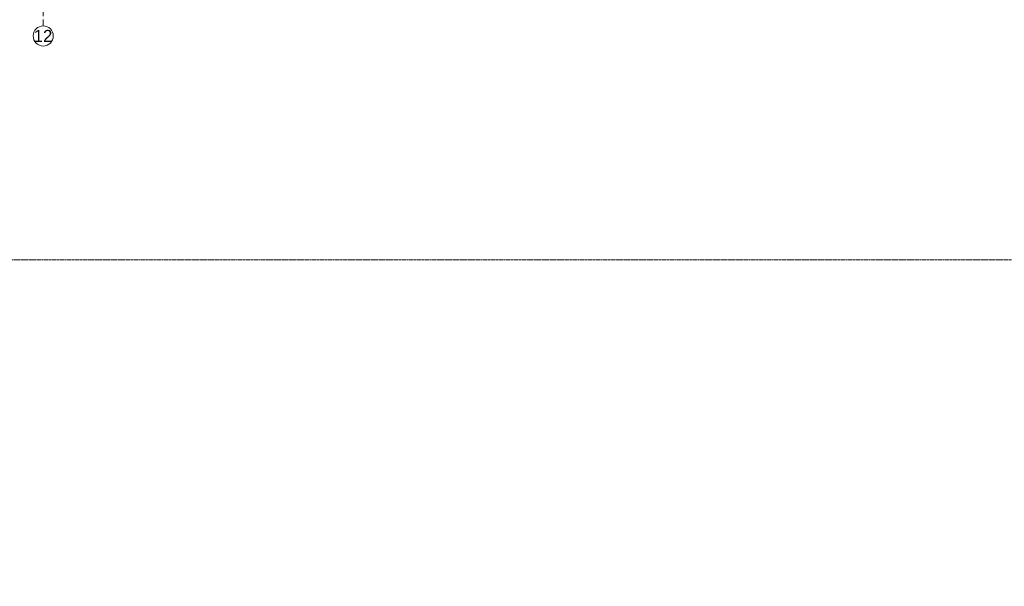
# Model space of a CAD drawing. Header units: millimetres. Extents: x 167773 to 185035, y -114105 to -66770.
# Tile 61 of 114: x 175674 to 179348, y -100322 to -98210. Entities that reach past the tile are written whole.
import ezdxf

# ---------------------------------------------------------------- set-up
doc = ezdxf.new("R2010")
doc.units = ezdxf.units.MM
doc.linetypes.add('ACAD_ISO10W100', pattern=[18, 12, -3, 0, -3])
doc.linetypes.add('HIDDEN', pattern=[9.525, 6.35, -3.175])
doc.layers.add('a-osie', color=20, linetype='ACAD_ISO10W100', lineweight=9)
doc.layers.add('x-revclouds', color=190, linetype='HIDDEN', lineweight=9, plot=False)
doc.styles.add('PPAB_100', font='arial.ttf', dxfattribs={"height": 18})

msp = doc.modelspace()

# ---------------------------------------------------------------- linework, layer by layer
at = {"layer": 'a-osie', "ltscale": 2}
msp.add_line((175761.9, -98232.9), (175761.9, -96011.9), dxfattribs=at)
at = {"layer": 'a-osie', "linetype": 'Continuous'}
msp.add_circle((175761.9, -98270.4), 37.5, dxfattribs=at)
at = {"layer": 'x-revclouds'}
for points in [[(182773.4, -99104.9), (167773.4, -99104.9), (167773.4, -89104.9), (182773.4, -89104.9)], [(182773.4, -99104.9), (167773.4, -99104.9), (167773.4, -89104.9), (182773.4, -89104.9)], [(182773.4, -104104.9), (167773.4, -104104.9), (167773.4, -99104.9), (182773.4, -99104.9)], [(182773.4, -104104.9), (167773.4, -104104.9), (167773.4, -99104.9), (182773.4, -99104.9)]]:
    msp.add_lwpolyline(points, close=True, dxfattribs=at)

# ---------------------------------------------------------------- texts
at = {"layer": 'a-osie', "linetype": 'ACAD_ISO10W100', "insert": (175760.9, -98270.4), "char_height": 45, "width": 4405.783, "attachment_point": 5, "style": 'PPAB_100'}
msp.add_mtext('12', dxfattribs=at)

doc.saveas('drawing.dxf')
